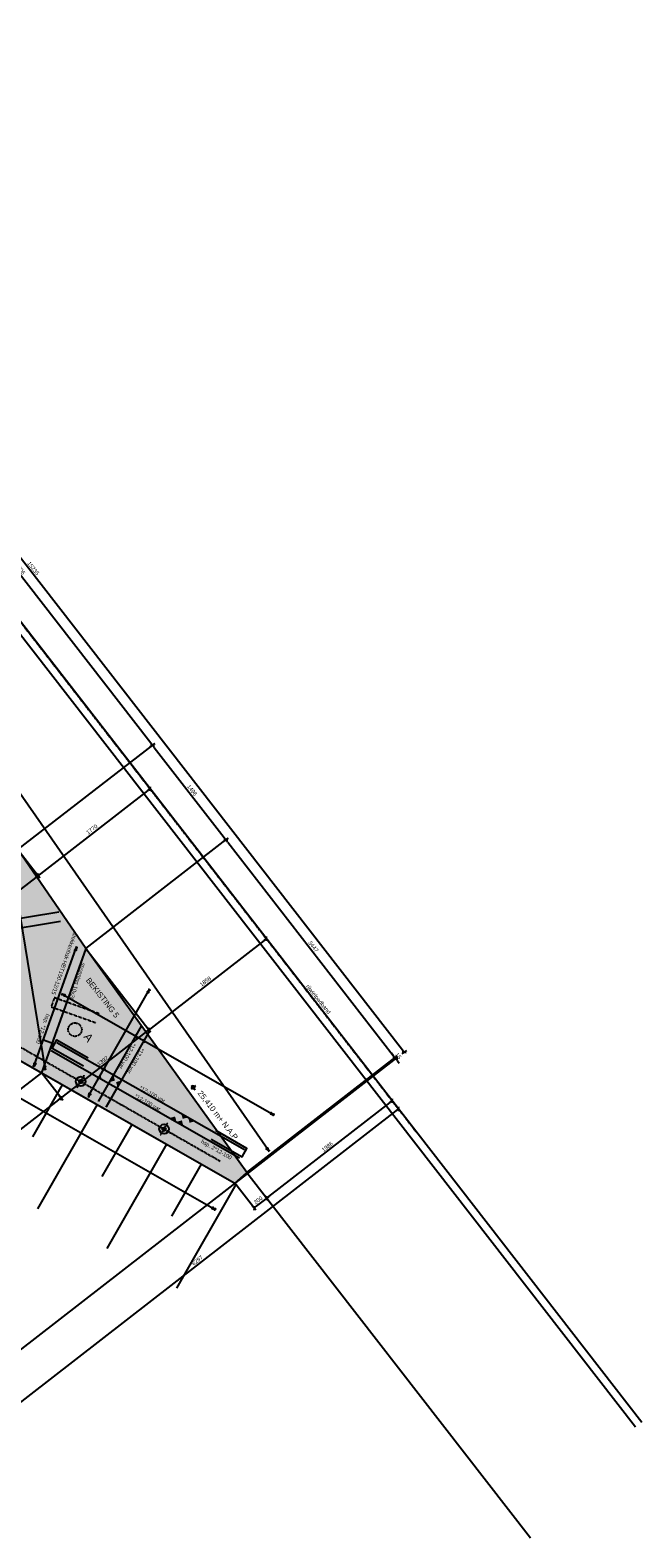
# Model space of a CAD drawing. Header units: millimetres. Extents: x -15755 to 202330, y -109616 to 54271.
# Tile 22 of 25: x 13296 to 20938, y 18746 to 37592. Entities that reach past the tile are written whole.
import ezdxf

# ---------------------------------------------------------------- set-up
doc = ezdxf.new("R2010")
doc.units = ezdxf.units.MM
doc.header["$LTSCALE"] = 0.5
for name, pattern in [('CENTER2', [28.575, 19.05, -3.175, 3.175, -3.175]), ('HIDDEN', [9.525, 6.35, -3.175]), ('HIDDEN2', [4.7625, 3.175, -1.5875]), ('PHANTOM2', [31.75, 15.875, -3.175, 3.175, -3.175, 3.175, -3.175])]:
    doc.linetypes.add(name, pattern=pattern)
for name, color, linetype in [('alg-arcering-beton-grijs', 254, 'Continuous'), ('alg-arcering-beton-rood', 13, 'Continuous'), ('alg-maatlijn', 1, 'Continuous'), ('alg-maatlijnen', 252, 'Continuous'), ('alg-stramien', 1, 'CENTER2'), ('alg-tekst', 7, 'Continuous'), ('beton-hidden', 7, 'HIDDEN2'), ('leuning', 4, 'PHANTOM2'), ('mx-t4-detail-schema', 1, 'Continuous'), ('MX-T4-NET-BOVEN-SCHEMA', 1, 'Continuous'), ('staal-aanzicht', 7, 'Continuous'), ('stoeprand', 3, 'Continuous'), ('wap-balk-staaf', 6, 'Continuous'), ('wap-boven-net', 1, 'Continuous'), ('wap-stekkenbak', 1, 'HIDDEN')]:
    doc.layers.add(name, color=color, linetype=linetype)
doc.layers.add('Ontwerp', color=7, linetype='Continuous', lineweight=20)
doc.layers.add('Xref_Kadastraal$0$Perceelnummer', color=7, linetype='Continuous', lineweight=0)
doc.styles.add('arial', font='arial.ttf')
doc.styles.add('Revittext_I', font='txt', dxfattribs={"height": 2.5})
doc.dimstyles.new('DIM_A_1', dxfattribs={"dimtxt": 2.5, "dimasz": 1.8, "dimexe": 2.5, "dimexo": 1.5, "dimgap": 1, "dimtad": 1, "dimdec": 0, "dimrnd": 0.5, "dimdsep": 46, "dimtxsty": 'arial', "dimblk1": 'MXT0MS3', "dimblk2": 'MXT0MS3', "dimsah": 1, "dimcen": 0.1, "dimse1": 1, "dimse2": 1, "dimclrd": 256, "dimclre": 256, "dimclrt": 7, "dimadec": 0, "dimazin": 0, "dimtfac": 1, "dimtdec": 0, "dimtix": 1, "dimtmove": 2, "dimatfit": 3, "dimldrblk": 'MXT0MS3', "dimfxl": 1, "dimtolj": 1, "dimtzin": 0, "dimarcsym": 0})

# ---------------------------------------------------------------- blocks, each defined once
blk = doc.blocks.new('MXT0MS3')
for p, q in [((-1, 0), (0, 0)), ((0, 0), (-0.5, -0.5)), ((0, 1), (0, -1)), ((0, 0), (0.5, 0.5))]:
    blk.add_line(p, q)
blk = doc.blocks.new('*D44')
at = {"layer": 'alg-maatlijn', "lineweight": -2}
blk.add_line((11472, 32975), (14803, 28682), dxfattribs=at)
at = {"layer": 'Defpoints', "color": 0}
for p in [(11452, 33006), (14825, 28654), (14825, 28654)]:
    blk.add_point(p, dxfattribs=at)
at = {"layer": 'alg-maatlijn', "lineweight": -2, "xscale": 36, "yscale": 36, "zscale": 36}
for p, rotation in [((11450, 33004), 127.8038786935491), ((14825, 28654), 307.8038786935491)]:
    blk.add_blockref('MXT0MS3', p, dxfattribs=dict(at, rotation=rotation))
at = {"layer": 'alg-maatlijn', "color": 7, "insert": (13173, 30857), "char_height": 50, "attachment_point": 5, "rotation": 307.8039, "style": 'arial'}
blk.add_mtext('\\A1;5506', dxfattribs=at)
blk = doc.blocks.new('*D45')
at = {"layer": 'alg-maatlijn', "lineweight": -2}
blk.add_line((14847, 28625), (15719, 27500), dxfattribs=at)
at = {"layer": 'Defpoints', "color": 0}
for p in [(14825, 28654), (15741, 27472), (15741, 27472)]:
    blk.add_point(p, dxfattribs=at)
at = {"layer": 'alg-maatlijn', "lineweight": -2, "xscale": 36, "yscale": 36, "zscale": 36}
for p, rotation in [((14825, 28654), 127.8038786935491), ((15741, 27472), 307.8038786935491)]:
    blk.add_blockref('MXT0MS3', p, dxfattribs=dict(at, rotation=rotation))
at = {"layer": 'alg-maatlijn', "color": 7, "insert": (15319, 28091), "char_height": 50, "attachment_point": 5, "rotation": 307.8039, "style": 'arial'}
blk.add_mtext('\\A1;1496', dxfattribs=at)
blk = doc.blocks.new('*D46')
at = {"layer": 'alg-maatlijn', "lineweight": -2}
blk.add_line((15764, 27444), (17832, 24777), dxfattribs=at)
at = {"layer": 'Defpoints', "color": 0}
for p in [(15741, 27472), (17854, 24749), (17856, 24751)]:
    blk.add_point(p, dxfattribs=at)
at = {"layer": 'alg-maatlijn', "lineweight": -2, "xscale": 36, "yscale": 36, "zscale": 36}
for p, rotation in [((15741, 27472), 127.8038786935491), ((17854, 24749), 307.8038786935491)]:
    blk.add_blockref('MXT0MS3', p, dxfattribs=dict(at, rotation=rotation))
at = {"layer": 'alg-maatlijn', "color": 7, "insert": (16834, 26138), "char_height": 50, "attachment_point": 5, "rotation": 307.8039, "style": 'arial'}
blk.add_mtext('\\A1;3447', dxfattribs=at)
blk = doc.blocks.new('*D55')
at = {"layer": 'alg-maatlijn', "lineweight": -2}
blk.add_line((12953, 20269), (17870, 24085), dxfattribs=at)
at = {"layer": 'Defpoints', "color": 0}
for p in [(17899, 24107), (18120, 23822), (13145, 19962)]:
    blk.add_point(p, dxfattribs=at)
at = {"layer": 'alg-maatlijn', "lineweight": -2, "xscale": 36, "yscale": 36, "zscale": 36}
for p, rotation in [((17899, 24107), 37.80387869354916), ((12924, 20247), 217.8038786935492)]:
    blk.add_blockref('MXT0MS3', p, dxfattribs=dict(at, rotation=rotation))
at = {"layer": 'alg-maatlijn', "color": 7, "insert": (15384, 22213), "char_height": 50, "attachment_point": 5, "rotation": 37.8039, "style": 'arial'}
blk.add_mtext('\\A1;6297', dxfattribs=at)
blk = doc.blocks.new('*D56')
at = {"layer": 'alg-maatlijn', "lineweight": -2}
blk.add_line((16219, 26214), (14808, 25119), dxfattribs=at)
at = {"layer": 'Defpoints', "color": 0}
for p in [(15459, 27252), (13991, 26114), (14779, 25097)]:
    blk.add_point(p, dxfattribs=at)
at = {"layer": 'alg-maatlijn', "lineweight": -2, "xscale": 36, "yscale": 36, "zscale": 36}
for p, rotation in [((16247, 26236), 37.80387869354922), ((14779, 25097), 217.8038786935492)]:
    blk.add_blockref('MXT0MS3', p, dxfattribs=dict(at, rotation=rotation))
at = {"layer": 'alg-maatlijn', "color": 7, "insert": (15485, 25702), "char_height": 50, "attachment_point": 5, "rotation": 37.8039, "style": 'arial'}
blk.add_mtext('\\A1;1858', dxfattribs=at)
blk = doc.blocks.new('*D57')
at = {"layer": 'alg-maatlijn', "lineweight": -2}
blk.add_line((14751, 25075), (13708, 24266), dxfattribs=at)
at = {"layer": 'Defpoints', "color": 0}
for p in [(13991, 26114), (13436, 24559), (13680, 24244)]:
    blk.add_point(p, dxfattribs=at)
at = {"layer": 'alg-maatlijn', "lineweight": -2, "xscale": 36, "yscale": 36, "zscale": 36}
for p, rotation in [((14779, 25097), 37.80387869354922), ((13680, 24244), 217.8038786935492)]:
    blk.add_blockref('MXT0MS3', p, dxfattribs=dict(at, rotation=rotation))
at = {"layer": 'alg-maatlijn', "color": 7, "insert": (14202, 24707), "char_height": 50, "attachment_point": 5, "rotation": 37.8039, "style": 'arial'}
blk.add_mtext('\\A1;1392', dxfattribs=at)
blk = doc.blocks.new('*D58')
at = {"layer": 'alg-maatlijn', "lineweight": -2}
blk.add_line((13651, 24222), (11301, 22399), dxfattribs=at)
at = {"layer": 'Defpoints', "color": 0}
for p in [(13436, 24559), (11272, 22376), (11272, 22376)]:
    blk.add_point(p, dxfattribs=at)
at = {"layer": 'alg-maatlijn', "lineweight": -2, "xscale": 36, "yscale": 36, "zscale": 36}
for p, rotation in [((13680, 24244), 37.80387869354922), ((11272, 22376), 217.8038786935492)]:
    blk.add_blockref('MXT0MS3', p, dxfattribs=dict(at, rotation=rotation))
at = {"layer": 'alg-maatlijn', "color": 7, "insert": (12448, 23346), "char_height": 50, "attachment_point": 5, "rotation": 37.8039, "style": 'arial'}
blk.add_mtext('\\A1;3047', dxfattribs=at)
blk = doc.blocks.new('*D59')
at = {"layer": 'alg-maatlijn', "lineweight": -2}
blk.add_line((14765, 28087), (13424, 27046), dxfattribs=at)
at = {"layer": 'Defpoints', "color": 0}
for p in [(14542, 28434), (13143, 27349), (13395, 27024)]:
    blk.add_point(p, dxfattribs=at)
at = {"layer": 'alg-maatlijn', "lineweight": -2, "xscale": 36, "yscale": 36, "zscale": 36}
for p, rotation in [((14794, 28109), 37.80387869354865), ((13395, 27024), 217.8038786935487)]:
    blk.add_blockref('MXT0MS3', p, dxfattribs=dict(at, rotation=rotation))
at = {"layer": 'alg-maatlijn', "color": 7, "insert": (14067, 27603), "char_height": 50, "attachment_point": 5, "rotation": 37.8039, "style": 'arial'}
blk.add_mtext('\\A1;1770', dxfattribs=at)
blk = doc.blocks.new('*D60')
at = {"layer": 'alg-maatlijn', "lineweight": -2}
blk.add_line((13367, 27002), (10912, 25098), dxfattribs=at)
at = {"layer": 'Defpoints', "color": 0}
for p in [(13143, 27349), (9573, 26765), (10884, 25076)]:
    blk.add_point(p, dxfattribs=at)
at = {"layer": 'alg-maatlijn', "lineweight": -2, "xscale": 36, "yscale": 36, "zscale": 36}
for p, rotation in [((13395, 27024), 37.80387869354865), ((10884, 25076), 217.8038786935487)]:
    blk.add_blockref('MXT0MS3', p, dxfattribs=dict(at, rotation=rotation))
at = {"layer": 'alg-maatlijn', "color": 7, "insert": (12112, 26086), "char_height": 50, "attachment_point": 5, "rotation": 37.8039, "style": 'arial'}
blk.add_mtext('\\A1;3179', dxfattribs=at)
blk = doc.blocks.new('*D68')
at = {"layer": 'alg-maatlijn', "lineweight": -2}
for p, q in [((17832, 24777), (17810, 24806)), ((17863, 24737), (17854, 24749)), ((17885, 24709), (17907, 24680))]:
    blk.add_line(p, q, dxfattribs=at)
at = {"layer": 'Defpoints', "color": 0}
for p in [(17854, 24749), (17571, 24529), (17580, 24518)]:
    blk.add_point(p, dxfattribs=at)
at = {"layer": 'alg-maatlijn', "lineweight": -2, "xscale": 36, "yscale": 36, "zscale": 36}
for p, rotation in [((17854, 24749), 307.8115845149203), ((17863, 24737), 127.8115845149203)]:
    blk.add_blockref('MXT0MS3', p, dxfattribs=dict(at, rotation=rotation))
at = {"layer": 'alg-maatlijn', "color": 7, "insert": (17895, 24771), "char_height": 50, "attachment_point": 5, "rotation": 307.8116, "style": 'arial'}
blk.add_mtext('\\A1;15', dxfattribs=at)
blk = doc.blocks.new('*D69')
at = {"layer": 'alg-maatlijn', "lineweight": -2}
blk.add_line((16122, 22891), (16222, 22969), dxfattribs=at)
at = {"layer": 'Defpoints', "color": 0}
for p in [(16011, 23300), (15853, 23178), (16251, 22991)]:
    blk.add_point(p, dxfattribs=at)
at = {"layer": 'alg-maatlijn', "lineweight": -2, "xscale": 36, "yscale": 36, "zscale": 36}
for p, rotation in [((16251, 22991), 37.80387869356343), ((16093, 22869), 217.8038786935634)]:
    blk.add_blockref('MXT0MS3', p, dxfattribs=dict(at, rotation=rotation))
at = {"layer": 'alg-maatlijn', "color": 7, "insert": (16144, 22966), "char_height": 50, "attachment_point": 5, "rotation": 37.8039, "style": 'arial'}
blk.add_mtext('\\A1;200', dxfattribs=at)
blk = doc.blocks.new('*D70')
at = {"layer": 'alg-maatlijn', "lineweight": -2}
blk.add_line((16279, 23013), (17792, 24186), dxfattribs=at)
at = {"layer": 'Defpoints', "color": 0}
for p in [(17820, 24209), (17820, 24209), (16011, 23300)]:
    blk.add_point(p, dxfattribs=at)
at = {"layer": 'alg-maatlijn', "lineweight": -2, "xscale": 36, "yscale": 36, "zscale": 36}
for p, rotation in [((17820, 24209), 37.80387869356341), ((16251, 22991), 217.8038786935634)]:
    blk.add_blockref('MXT0MS3', p, dxfattribs=dict(at, rotation=rotation))
at = {"layer": 'alg-maatlijn', "color": 7, "insert": (17008, 23636), "char_height": 50, "attachment_point": 5, "rotation": 37.8039, "style": 'arial'}
blk.add_mtext('\\A1;1986', dxfattribs=at)
blk = doc.blocks.new('gat')
at = {"layer": 'staal-aanzicht'}
for p, q in [((-18, 0), (18, 0)), ((0, 18), (0, -18))]:
    blk.add_line(p, q, dxfattribs=at)
blk.add_circle((0, 0), 9, dxfattribs=at)
blk = doc.blocks.new('*D159')
at = {"layer": 'alg-maatlijn', "lineweight": -2}
blk.add_line((8652, 36827), (17946, 24847), dxfattribs=at)
at = {"layer": 'Defpoints', "color": 0}
for p in [(4738, 33836), (17968, 24818), (14076, 21799)]:
    blk.add_point(p, dxfattribs=at)
at = {"layer": 'alg-maatlijn', "lineweight": -2, "xscale": 36, "yscale": 36, "zscale": 36}
for p, rotation in [((8630, 36855), 127.8038786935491), ((17968, 24818), 307.8038786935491)]:
    blk.add_blockref('MXT0MS3', p, dxfattribs=dict(at, rotation=rotation))
at = {"layer": 'alg-maatlijn', "color": 7, "insert": (13335, 30865), "char_height": 50, "attachment_point": 5, "rotation": 307.8039, "style": 'arial'}
blk.add_mtext('\\A1;15235', dxfattribs=at)

msp = doc.modelspace()

# ---------------------------------------------------------------- hatches: boundary and pattern name
at = {"layer": 'alg-arcering-beton-grijs'}
h = msp.add_hatch(color=256, dxfattribs=at)
h.dxf.hatch_style = 1
h.paths.add_polyline_path([(13435.6, 24559.04), (15853.49, 23178.16), (16002.25, 23311.84), (13990.52, 26113.6)])
at = {"layer": 'alg-arcering-beton-rood', "true_color": 0x8c4546}
h = msp.add_hatch(color=15, dxfattribs=at)
h.dxf.hatch_style = 1
h.paths.add_polyline_path([(13143.21, 27349.37), (9573.39, 26764.8), (13435.6, 24559.04), (13990.52, 26113.6), (13990.52, 26113.6)])

# ---------------------------------------------------------------- linework, layer by layer
for p, q in [((6511.25, 28513.64), (15853.49, 23178.16)), ((13990.52, 26113.6), (13143.21, 27349.37)), ((13990.52, 26113.6), (13435.6, 24559.04)), ((16002.25, 23311.84), (13990.52, 26113.6)), ((15853.49, 23178.16), (16002.25, 23311.84))]:
    msp.add_line(p, q)
at = {"flags": 128}
msp.add_lwpolyline([(15853.49, 23178.16), (16002.25, 23311.84), (13990.52, 26113.6), (13143.21, 27349.37), (10024.5, 31897.86), (7897.98, 31255.95), (4738.12, 33836.11), (4572.34, 33724.23), (6511.25, 28513.64)], close=True, dxfattribs=at)
msp.add_lwpolyline([(13435.6, 24559.04), (15853.49, 23178.16), (16002.25, 23311.84), (13990.52, 26113.6)], close=True)
at = {"layer": 'alg-maatlijn'}
for p, q in [((13990.52, 26113.6), (14794.59, 25077.15)), ((16115.4, 22840.55), (15853.49, 23178.16))]:
    msp.add_line(p, q, dxfattribs=at)
at = {"layer": 'alg-maatlijnen'}
for p, q in [((13143.21, 27349.37), (14826.94, 28655.58)), ((13143.21, 27349.37), (13417.51, 26995.79)), ((13990.52, 26113.6), (15743.78, 27473.76)), ((17874.1, 24745.73), (11926.06, 20131.31)), ((16002.25, 23311.84), (17856.33, 24750.66)), ((13435.6, 24559.04), (10348.84, 22164.37)), ((13701.92, 24215.75), (13435.6, 24559.04))]:
    msp.add_line(p, q, dxfattribs=at)
at = {"layer": 'alg-stramien'}
msp.add_line((18120.09, 23821.66), (7896.45, 37000.06), dxfattribs=at)
at = {"layer": 'beton-hidden'}
msp.add_circle((13855.08, 25098.98), 84.5, dxfattribs=at)
at = {"layer": 'leuning'}
for p, q in [((6632.87, 28616.92), (15669.08, 23456.21)), ((13882.47, 24372.93), (13971.73, 24529.23)), ((14924.5, 23777.81), (15013.77, 23934.11))]:
    msp.add_line(p, q, dxfattribs=at)
at = {"layer": 'leuning', "linetype": 'Continuous'}
for centre, radius in [((13927.1, 24451.08), 60), ((13927.1, 24451.08), 21), ((14969.13, 23855.96), 60), ((14969.13, 23855.96), 21)]:
    msp.add_circle(centre, radius, dxfattribs=at)
at = {"layer": 'mx-t4-detail-schema'}
msp.add_line((13600.61, 24917.2), (13460.26, 24967.3), dxfattribs=at)
for points in [[(16267.68, 23576.57), (16284.68, 23588.4), (16276.18, 23582.49), (16262.6, 23620.11), (16264.35, 23599.48), (16245.61, 23608.28), (16276.18, 23582.49), (16262.6, 23620.11), (16269.06, 23592.71), (16245.61, 23608.28), (16264.35, 23599.48), (16262.6, 23620.11), (16264.35, 23599.48), (10367.35, 32069.52), (10386.09, 32060.72), (10355.52, 32086.52), (10364.02, 32092.43), (10347.02, 32080.6), (10355.52, 32086.52), (10369.1, 32048.89), (10367.35, 32069.52), (10386.09, 32060.72), (10362.64, 32076.29), (10369.1, 32048.89)], [(6296.79, 28180.62), (6286.52, 28162.64), (6291.65, 28171.63), (6320.07, 28143.48), (6309.63, 28161.36), (6330.34, 28161.46), (6291.65, 28171.63), (6320.07, 28143.48), (6302.47, 28165.45), (6330.34, 28161.46), (6309.63, 28161.36), (6320.07, 28143.48), (6309.63, 28161.36), (15587.27, 22862.77), (15566.57, 22862.67), (15605.25, 22852.5), (15600.12, 22843.51), (15610.39, 22861.49), (15605.25, 22852.5), (15576.84, 22880.65), (15587.27, 22862.77), (15566.57, 22862.67), (15594.44, 22858.67), (15576.84, 22880.65)], [(13051.42, 27301.02), (13030.98, 27297.67), (13041.2, 27299.34), (13037.23, 27259.54), (13044.55, 27278.91), (13057.66, 27262.89), (13041.2, 27299.34), (13037.23, 27259.54), (13043.21, 27287.05), (13057.66, 27262.89), (13044.55, 27278.91), (13037.23, 27259.54), (13044.55, 27278.91), (13479.41, 24623.27), (13466.3, 24639.29), (13482.76, 24602.84), (13472.54, 24601.17), (13492.97, 24604.51), (13482.76, 24602.84), (13486.73, 24642.64), (13479.41, 24623.27), (13466.3, 24639.29), (13480.74, 24615.13), (13486.73, 24642.64)], [(13353.74, 24638.1), (13334.24, 24645.06), (13343.99, 24641.58), (13347.23, 24681.44), (13350.95, 24661.08), (13366.73, 24674.48), (13343.99, 24641.58), (13347.23, 24681.44), (13348.17, 24653.31), (13366.73, 24674.48), (13350.95, 24661.08), (13347.23, 24681.44), (13350.95, 24661.08), (13867.3, 26107.58), (13851.52, 26094.17), (13874.26, 26127.08), (13864.51, 26130.56), (13884.01, 26123.6), (13874.26, 26127.08), (13871.02, 26087.21), (13867.3, 26107.58), (13851.52, 26094.17), (13870.07, 26115.35), (13871.02, 26087.21)], [(13700.94, 25552.86), (13690.67, 25534.88), (13695.81, 25543.87), (13724.22, 25515.72), (13713.79, 25533.6), (13734.49, 25533.7), (13695.81, 25543.87), (13724.22, 25515.72), (13706.62, 25537.7), (13734.49, 25533.7), (13713.79, 25533.6), (13724.22, 25515.72), (13713.79, 25533.6), (16318.82, 24045.83), (16298.11, 24045.74), (16336.8, 24035.57), (16331.66, 24026.58), (16341.93, 24044.56), (16336.8, 24035.57), (16308.38, 24063.72), (16318.82, 24045.83), (16298.11, 24045.74), (16325.98, 24041.74), (16308.38, 24063.72)], [(14014.62, 24269.06), (14032.6, 24258.79), (14023.61, 24263.93), (14051.76, 24292.34), (14033.88, 24281.91), (14033.78, 24302.61), (14023.61, 24263.93), (14051.76, 24292.34), (14029.78, 24274.74), (14033.78, 24302.61), (14033.88, 24281.91), (14051.76, 24292.34), (14033.88, 24281.91), (14775.8, 25580.99), (14775.9, 25560.28), (14786.07, 25598.97), (14795.06, 25593.83), (14777.08, 25604.1), (14786.07, 25598.97), (14757.92, 25570.55), (14775.8, 25580.99), (14775.9, 25560.28), (14779.89, 25588.15), (14757.92, 25570.55)]]:
    msp.add_lwpolyline(points, dxfattribs=at)
at = {"layer": 'MX-T4-NET-BOVEN-SCHEMA'}
for p, q in [((14609.05, 25043.63), (14622.84, 24993.11)), ((14713.25, 24984.11), (14727.04, 24933.6)), ((14132.25, 24491.48), (14182.76, 24505.27)), ((14191.76, 24595.69), (14242.27, 24609.48))]:
    msp.add_line(p, q, dxfattribs=at)
for points in [[(14336.51, 24529.09), (14287.82, 24443.84), (14354.79, 24462.12), (14287.82, 24443.84)], [(14387.63, 24376.63), (14436.32, 24461.89), (14369.35, 24443.6), (14436.32, 24461.89)], [(15039.03, 23994.93), (15124.28, 23946.24), (15106, 24013.21), (15124.28, 23946.24)], [(15124.28, 23946.24), (15209.53, 23897.55), (15191.25, 23964.52), (15209.53, 23897.55)], [(15269.04, 24001.75), (15183.79, 24050.44), (15202.07, 23983.47), (15183.79, 24050.44)], [(15354.29, 23953.07), (15269.04, 24001.75), (15287.32, 23934.78), (15269.04, 24001.75)]]:
    msp.add_solid(points, dxfattribs=at)
at = {"layer": 'stoeprand'}
for p, q in [((20938.12, 20189.19), (3119.12, 43158.09)), ((20859.11, 20127.89), (3040.11, 43096.79)), ((6511.25, 28513.64), (15853.49, 23178.16)), ((13990.52, 26113.6), (13143.21, 27349.37)), ((16002.25, 23311.84), (13990.52, 26113.6)), ((13696.65, 24409.95), (13324.7, 23758.68)), ((14130.83, 24161.99), (13386.93, 22859.45)), ((14565.01, 23914.02), (14193.06, 23262.75)), ((14999.19, 23666.05), (14255.29, 22363.51)), ((15433.37, 23418.09), (15061.42, 22766.82)), ((16002.25, 23311.84), (19546.32, 18746.19)), ((15867.55, 23170.12), (15123.65, 21867.58))]:
    msp.add_line(p, q, dxfattribs=at)
at = {"layer": 'wap-balk-staaf'}
for p, q in [((10937.64, 26126.7), (13653.74, 26571.47)), ((10947.61, 26006.74), (13673.13, 26453.04)), ((14149.78, 24202.13), (14686.79, 25142.41)), ((14249.25, 24134.33), (14790.99, 25082.9)), ((13627.92, 24939.02), (15971.78, 23600.41)), ((13560.12, 24839.55), (15912.27, 23496.21)), ((14147.87, 24198.78), (14443.67, 24716.73)), ((14247.34, 24130.98), (14547.88, 24657.22))]:
    msp.add_line(p, q, dxfattribs=at)
for points in [[(13961.22, 24642.15), (13570.86, 24865.1), (13630.37, 24969.3), (14020.73, 24746.36)], [(15556.75, 23730.92), (15945.39, 23508.97), (16004.9, 23613.17), (15614.53, 23836.11)]]:
    msp.add_lwpolyline(points, dxfattribs=at)
at = {"layer": 'wap-stekkenbak'}
msp.add_lwpolyline([(14162.98, 25295.75), (13598.34, 25497.31), (13557.99, 25384.3), (14122.64, 25182.74)], dxfattribs=at)

# ---------------------------------------------------------------- block references
at = {"layer": 'Ontwerp', "xscale": 2, "yscale": 2, "zscale": 2, "rotation": 308.0000000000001}
msp.add_blockref('gat', (15334.01, 24376.39), dxfattribs=at)

# ---------------------------------------------------------------- texts
at = {"layer": 'alg-tekst', "attachment_point": 1, "style": 'arial'}
for s, insert, char_height, width, rotation in [('sponning 10x20', (13989.37, 25922.58), 50, 776.7658, 251.070565), ('BEKISTING 5', (14042.77, 25756.43), 70, 1171.3676, 308), ('25,410 m+ N.A.P.', (15438.47, 24346.19), 70, 1738.3996, 308)]:
    msp.add_mtext(s, dxfattribs=dict(at, insert=insert, char_height=char_height, width=width, rotation=rotation))
at = {"layer": 'wap-balk-staaf', "style": 'arial'}
msp.add_text('A', height=100, rotation=308, dxfattribs=at).set_placement((13956.74, 25007))
at = {"layer": 'wap-boven-net', "color": 7, "char_height": 50, "width": 1041.5605, "attachment_point": 7, "line_spacing_factor": 0.931288, "style": 'Revittext_I'}
for s, insert, rotation in [('stekkenbak HBT150-12/15', (13834.6, 26315.48), 250.355336), ('hsp. *12-100', (13483.17, 25306.39), 250.355336), ('*12-100 var.', (14574.16, 24935.22), 240.268694), ('*12-100 var.', (14678.37, 24875.71), 240.268694), ('*12-100 var.', (14655.26, 24357.55), 330.268694), ('*12-100 var.', (14595.75, 24253.35), 330.268694), ('hsp. 2*12-100', (15416.64, 23671.41), 330.268694)]:
    msp.add_mtext(s, dxfattribs=dict(at, insert=insert, rotation=rotation))
at = {"layer": 'Xref_Kadastraal$0$Perceelnummer', "color": 7, "linetype": 'Continuous', "lineweight": 0, "insert": (16725.82, 25628.11), "char_height": 50, "attachment_point": 7, "rotation": 308.753972, "line_spacing_factor": 0.8, "style": 'arial'}
msp.add_mtext('rijwielpadband', dxfattribs=at)

# ---------------------------------------------------------------- dimensions: what is measured, and where the dimension line sits
at = {"layer": 'alg-maatlijn'}
for p1, p2, distance, picture, middle in [((4738.12, 33836.11), (14076.13, 21799.3), 4925.48, '*D159', (13334.8, 30864.75)), ((14541.68, 28434.28), (13143.21, 27349.37), 411.5, '*D59', (14066.77, 27602.66)), ((15458.52, 27252.46), (13990.52, 26113.6), 1286.62, '*D56', (15485.26, 25702.43)), ((17580.13, 24517.67), (17571.12, 24529.29), -358.13, '*D68', (17894.53, 24770.95)), ((13145.3, 19962.28), (18120.09, 23821.66), 360.84, '*D55', (15383.61, 22213.04)), ((15853.49, 23178.16), (16011.1, 23300.43), -391.29, '*D69', (16144.23, 22966.1))]:
    dim = msp.add_aligned_dim(p1=p1, p2=p2, distance=distance, dimstyle='DIM_A_1', dxfattribs=at)
    dim.commit()
    dim.dimension.update_dxf_attribs({"geometry": picture, "text_midpoint": middle})
for base, p1, p2, angle, picture, middle in [((14824.64, 28653.8), (11452.3, 33005.53), (14824.64, 28653.8), 127.803879, '*D44', (13173.29, 30856.68)), ((15741.48, 27471.98), (14824.64, 28653.8), (15741.48, 27471.98), 127.803879, '*D45', (15319.03, 28090.79)), ((10883.78, 25075.71), (13143.21, 27349.37), (9573.39, 26764.8), 37.803879, '*D60', (12111.69, 26085.96)), ((17854.03, 24748.87), (15741.48, 27471.98), (17856.33, 24750.66), 127.803879, '*D46', (16833.74, 26138.34)), ((13679.86, 24244.2), (13990.52, 26113.6), (13435.6, 24559.04), 37.803879, '*D57', (14201.6, 24706.6)), ((11272.37, 22376.5), (13435.6, 24559.04), (11272.37, 22376.5), 37.803879, '*D58', (12448.2, 23346.33)), ((17819.98, 24208.51), (16011.1, 23300.43), (17819.98, 24208.51), 217.803879, '*D70', (17007.55, 23635.86))]:
    dim = msp.add_linear_dim(base=base, p1=p1, p2=p2, angle=angle, dimstyle='DIM_A_1', dxfattribs=at)
    dim.commit()
    dim.dimension.update_dxf_attribs({"geometry": picture, "text_midpoint": middle})

doc.saveas('drawing.dxf')
